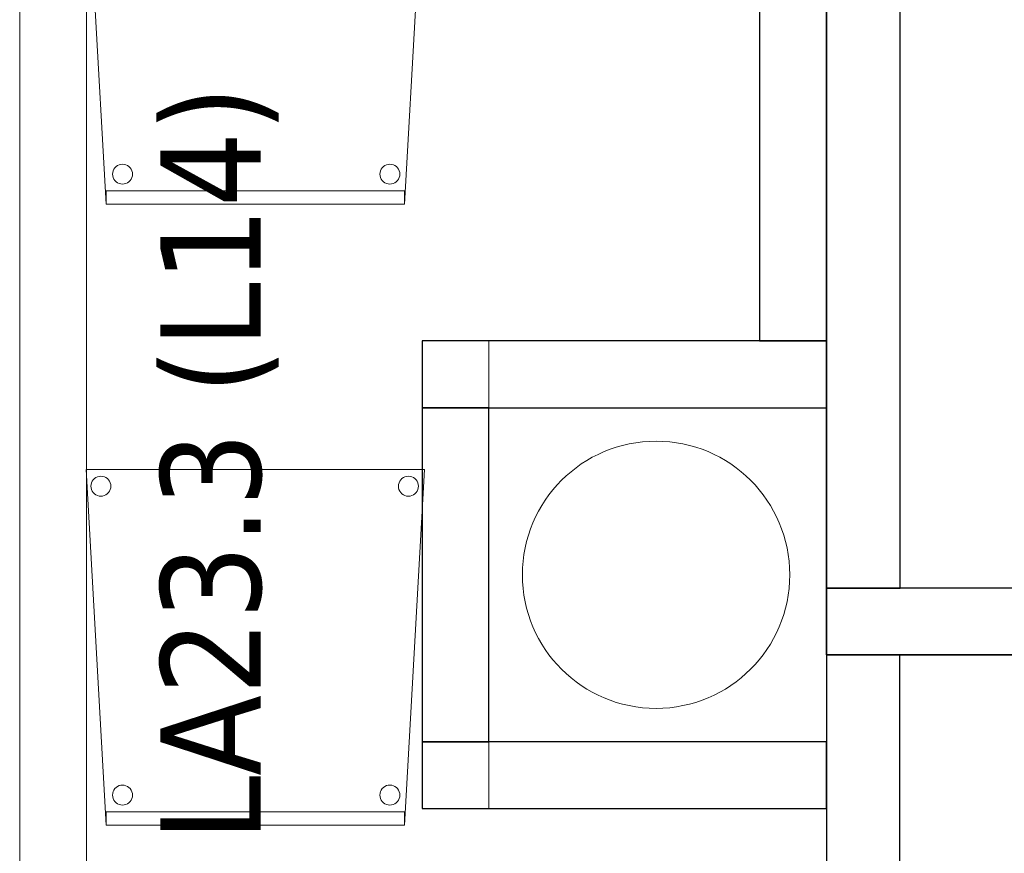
# Model space of a CAD drawing. Header units: metres. Extents: x 391.1 to 427.5, y 12.8 to 28.4.
# Tile 225 of 234: x 420 to 421.5, y 14.2 to 15.4. Entities that reach past the tile are written whole.
import ezdxf

# ---------------------------------------------------------------- set-up
doc = ezdxf.new("R2010")
doc.units = ezdxf.units.M
doc.layers.add('01_SUELOS', color=7, linetype='Continuous', lineweight=25, true_color=0x007f00)
for name, color, linetype, lineweight in [('02_MOBILIARIO', 7, 'Continuous', 18), ('A-COLS-____-MCUT', 7, 'Continuous', 18), ('A-COLS-____-OTLN', 7, 'Continuous', 18), ('A-DETL-____-MBND', 7, 'Continuous', 18), ('A-DETL-GENF-OTLN', 7, 'Continuous', 18), ('A-WALL-____-MCUT', 7, 'Continuous', 25), ('A-WALL-____-OTLN', 7, 'Continuous', 25), ('E-LITE-EQPM-IDEN', 7, 'Continuous', 30)]:
    doc.layers.add(name, color=color, linetype=linetype, lineweight=lineweight)
doc.styles.add('Tahoma_4', font='tahoma.ttf', dxfattribs={"height": 0.15})

# ---------------------------------------------------------------- blocks, each defined once
blk = doc.blocks.new('Family - Evans PA-152022-03_ENLLUMENAT_P0A')
at = {"layer": 'A-WALL-____-MCUT', "color": 253, "true_color": 0xaaaaaa}
for p, q in [((0.605, 0.1), (0, 0.1)), ((0, 0.1), (0, 0)), ((0.605, 0), (0.605, 0.1)), ((0, 0), (0.605, 0))]:
    blk.add_line(p, q, dxfattribs=at)
at = {"layer": 'A-WALL-____-OTLN', "color": 253, "true_color": 0xaaaaaa}
for p, q in [((0.605, 0.1), (0, 0.1)), ((0, 0.1), (0, 0)), ((0.605, 0), (0.605, 0.1)), ((0, 0), (0.605, 0))]:
    blk.add_line(p, q, dxfattribs=at)
at = {"layer": 'A-WALL-____-OTLN', "color": 253, "lineweight": 18, "true_color": 0xaaaaaa}
blk.add_line((0, 0), (0.605, 0), dxfattribs=at)
blk = doc.blocks.new('Family - Cadira confident_PA-152170-03_ENLLUMENAT_P0A')
at = {"layer": 'A-DETL-____-MBND', "color": 253, "true_color": 0xaaaaaa}
for p, q in [((0.03, 0), (0, 0.5326)), ((0, 0.5326), (0.5065, 0.5326)), ((0.5065, 0.5326), (0, 0.5326)), ((0, 0.5326), (0.03, 0)), ((0.5065, 0.5326), (0.4765, 0)), ((0.4765, 0), (0.5065, 0.5326)), ((0.0094, 0.515), (0.0109, 0.5172)), ((0.0109, 0.5172), (0.0094, 0.515)), ((0.0109, 0.5172), (0.0127, 0.519)), ((0.0127, 0.519), (0.0109, 0.5172)), ((0.0127, 0.519), (0.0149, 0.5205)), ((0.0149, 0.5205), (0.0127, 0.519)), ((0.0149, 0.5205), (0.0172, 0.5216)), ((0.0172, 0.5216), (0.0149, 0.5205)), ((0.0172, 0.5216), (0.0198, 0.5222)), ((0.0198, 0.5222), (0.0172, 0.5216)), ((0.0198, 0.5222), (0.0224, 0.5224)), ((0.0224, 0.5224), (0.0198, 0.5222)), ((0.0224, 0.5224), (0.0249, 0.5222)), ((0.0249, 0.5222), (0.0224, 0.5224)), ((0.0249, 0.5222), (0.0275, 0.5215)), ((0.0275, 0.5215), (0.0249, 0.5222)), ((0.0275, 0.5215), (0.0298, 0.5204)), ((0.0298, 0.5204), (0.0275, 0.5215)), ((0.0298, 0.5204), (0.0319, 0.5189)), ((0.0319, 0.5189), (0.0298, 0.5204)), ((0.0319, 0.5189), (0.0338, 0.5171)), ((0.0338, 0.5171), (0.0319, 0.5189)), ((0.0338, 0.5171), (0.0353, 0.5149)), ((0.0353, 0.5149), (0.0338, 0.5171)), ((0.4694, 0.515), (0.4709, 0.5172)), ((0.4709, 0.5172), (0.4694, 0.515)), ((0.4709, 0.5172), (0.4727, 0.519)), ((0.4727, 0.519), (0.4709, 0.5172)), ((0.4727, 0.519), (0.4749, 0.5205)), ((0.4749, 0.5205), (0.4727, 0.519)), ((0.4749, 0.5205), (0.4772, 0.5216)), ((0.4772, 0.5216), (0.4749, 0.5205)), ((0.4772, 0.5216), (0.4798, 0.5222)), ((0.4798, 0.5222), (0.4772, 0.5216)), ((0.4798, 0.5222), (0.4824, 0.5224)), ((0.4824, 0.5224), (0.4798, 0.5222)), ((0.4824, 0.5224), (0.4849, 0.5222)), ((0.4849, 0.5222), (0.4824, 0.5224)), ((0.4849, 0.5222), (0.4875, 0.5215)), ((0.4875, 0.5215), (0.4849, 0.5222)), ((0.4875, 0.5215), (0.4898, 0.5204)), ((0.4898, 0.5204), (0.4875, 0.5215)), ((0.4898, 0.5204), (0.4919, 0.5189)), ((0.4919, 0.5189), (0.4898, 0.5204)), ((0.4919, 0.5189), (0.4938, 0.5171)), ((0.4938, 0.5171), (0.4919, 0.5189)), ((0.4938, 0.5171), (0.4953, 0.5149)), ((0.4953, 0.5149), (0.4938, 0.5171)), ((0.0074, 0.5076), (0.0076, 0.5102)), ((0.0076, 0.5102), (0.0074, 0.5076)), ((0.0076, 0.505), (0.0074, 0.5076)), ((0.0074, 0.5076), (0.0076, 0.505)), ((0.0076, 0.5102), (0.0083, 0.5127)), ((0.0083, 0.5127), (0.0076, 0.5102)), ((0.0082, 0.5025), (0.0076, 0.505)), ((0.0076, 0.505), (0.0082, 0.5025)), ((0.0093, 0.5001), (0.0082, 0.5025)), ((0.0082, 0.5025), (0.0093, 0.5001)), ((0.0083, 0.5127), (0.0094, 0.515)), ((0.0094, 0.515), (0.0083, 0.5127)), ((0.0363, 0.5023), (0.0352, 0.5)), ((0.0352, 0.5), (0.0363, 0.5023)), ((0.0353, 0.5149), (0.0363, 0.5126)), ((0.0363, 0.5126), (0.0353, 0.5149)), ((0.0363, 0.5126), (0.037, 0.51)), ((0.037, 0.51), (0.0363, 0.5126)), ((0.037, 0.5049), (0.0363, 0.5023)), ((0.0363, 0.5023), (0.037, 0.5049)), ((0.037, 0.51), (0.0372, 0.5074)), ((0.0372, 0.5074), (0.037, 0.51)), ((0.0372, 0.5074), (0.037, 0.5049)), ((0.037, 0.5049), (0.0372, 0.5074)), ((0.4674, 0.5076), (0.4676, 0.5102)), ((0.4676, 0.5102), (0.4674, 0.5076)), ((0.4676, 0.505), (0.4674, 0.5076)), ((0.4674, 0.5076), (0.4676, 0.505)), ((0.4676, 0.5102), (0.4683, 0.5127)), ((0.4683, 0.5127), (0.4676, 0.5102)), ((0.4682, 0.5025), (0.4676, 0.505)), ((0.4676, 0.505), (0.4682, 0.5025)), ((0.4693, 0.5001), (0.4682, 0.5025)), ((0.4682, 0.5025), (0.4693, 0.5001)), ((0.4683, 0.5127), (0.4694, 0.515)), ((0.4694, 0.515), (0.4683, 0.5127)), ((0.4963, 0.5023), (0.4952, 0.5)), ((0.4952, 0.5), (0.4963, 0.5023)), ((0.4953, 0.5149), (0.4963, 0.5126)), ((0.4963, 0.5126), (0.4953, 0.5149)), ((0.4963, 0.5126), (0.497, 0.51)), ((0.497, 0.51), (0.4963, 0.5126)), ((0.497, 0.5049), (0.4963, 0.5023)), ((0.4963, 0.5023), (0.497, 0.5049)), ((0.497, 0.51), (0.4972, 0.5074)), ((0.4972, 0.5074), (0.497, 0.51)), ((0.4972, 0.5074), (0.497, 0.5049)), ((0.497, 0.5049), (0.4972, 0.5074)), ((0.0108, 0.498), (0.0093, 0.5001)), ((0.0093, 0.5001), (0.0108, 0.498)), ((0.0126, 0.4961), (0.0108, 0.498)), ((0.0108, 0.498), (0.0126, 0.4961)), ((0.0148, 0.4946), (0.0126, 0.4961)), ((0.0126, 0.4961), (0.0148, 0.4946)), ((0.0171, 0.4935), (0.0148, 0.4946)), ((0.0148, 0.4946), (0.0171, 0.4935)), ((0.0196, 0.4928), (0.0171, 0.4935)), ((0.0171, 0.4935), (0.0196, 0.4928)), ((0.0222, 0.4926), (0.0196, 0.4928)), ((0.0196, 0.4928), (0.0222, 0.4926)), ((0.0248, 0.4928), (0.0222, 0.4926)), ((0.0222, 0.4926), (0.0248, 0.4928)), ((0.0273, 0.4935), (0.0248, 0.4928)), ((0.0248, 0.4928), (0.0273, 0.4935)), ((0.0297, 0.4945), (0.0273, 0.4935)), ((0.0273, 0.4935), (0.0297, 0.4945)), ((0.0318, 0.496), (0.0297, 0.4945)), ((0.0297, 0.4945), (0.0318, 0.496)), ((0.0337, 0.4979), (0.0318, 0.496)), ((0.0318, 0.496), (0.0337, 0.4979)), ((0.0352, 0.5), (0.0337, 0.4979)), ((0.0337, 0.4979), (0.0352, 0.5)), ((0.4708, 0.498), (0.4693, 0.5001)), ((0.4693, 0.5001), (0.4708, 0.498)), ((0.4726, 0.4961), (0.4708, 0.498)), ((0.4708, 0.498), (0.4726, 0.4961)), ((0.4748, 0.4946), (0.4726, 0.4961)), ((0.4726, 0.4961), (0.4748, 0.4946)), ((0.4771, 0.4935), (0.4748, 0.4946)), ((0.4748, 0.4946), (0.4771, 0.4935)), ((0.4796, 0.4928), (0.4771, 0.4935)), ((0.4771, 0.4935), (0.4796, 0.4928)), ((0.4822, 0.4926), (0.4796, 0.4928)), ((0.4796, 0.4928), (0.4822, 0.4926)), ((0.4848, 0.4928), (0.4822, 0.4926)), ((0.4822, 0.4926), (0.4848, 0.4928)), ((0.4873, 0.4935), (0.4848, 0.4928)), ((0.4848, 0.4928), (0.4873, 0.4935)), ((0.4897, 0.4945), (0.4873, 0.4935)), ((0.4873, 0.4935), (0.4897, 0.4945)), ((0.4918, 0.496), (0.4897, 0.4945)), ((0.4897, 0.4945), (0.4918, 0.496)), ((0.4937, 0.4979), (0.4918, 0.496)), ((0.4918, 0.496), (0.4937, 0.4979)), ((0.4952, 0.5), (0.4937, 0.4979)), ((0.4937, 0.4979), (0.4952, 0.5)), ((0.0472, 0.0581), (0.0496, 0.0592)), ((0.0496, 0.0592), (0.0472, 0.0581)), ((0.0496, 0.0592), (0.0521, 0.0598)), ((0.0521, 0.0598), (0.0496, 0.0592)), ((0.0521, 0.0598), (0.0547, 0.06)), ((0.0547, 0.06), (0.0521, 0.0598)), ((0.0547, 0.06), (0.0573, 0.0598)), ((0.0573, 0.0598), (0.0547, 0.06)), ((0.0573, 0.0598), (0.0598, 0.0591)), ((0.0598, 0.0591), (0.0573, 0.0598)), ((0.0598, 0.0591), (0.0622, 0.058)), ((0.0622, 0.058), (0.0598, 0.0591)), ((0.4472, 0.0581), (0.4496, 0.0592)), ((0.4496, 0.0592), (0.4472, 0.0581)), ((0.4496, 0.0592), (0.4521, 0.0598)), ((0.4521, 0.0598), (0.4496, 0.0592)), ((0.4521, 0.0598), (0.4547, 0.06)), ((0.4547, 0.06), (0.4521, 0.0598)), ((0.4547, 0.06), (0.4573, 0.0598)), ((0.4573, 0.0598), (0.4547, 0.06)), ((0.4573, 0.0598), (0.4598, 0.0591)), ((0.4598, 0.0591), (0.4573, 0.0598)), ((0.4598, 0.0591), (0.4622, 0.058)), ((0.4622, 0.058), (0.4598, 0.0591)), ((0.0397, 0.0452), (0.04, 0.0478)), ((0.04, 0.0478), (0.0397, 0.0452)), ((0.0399, 0.0426), (0.0397, 0.0452)), ((0.0397, 0.0452), (0.0399, 0.0426)), ((0.04, 0.0478), (0.0406, 0.0503)), ((0.0406, 0.0503), (0.04, 0.0478)), ((0.0406, 0.0503), (0.0417, 0.0526)), ((0.0417, 0.0526), (0.0406, 0.0503)), ((0.0417, 0.0526), (0.0432, 0.0548)), ((0.0432, 0.0548), (0.0417, 0.0526)), ((0.0432, 0.0548), (0.0451, 0.0566)), ((0.0451, 0.0566), (0.0432, 0.0548)), ((0.0451, 0.0566), (0.0472, 0.0581)), ((0.0472, 0.0581), (0.0451, 0.0566)), ((0.0622, 0.058), (0.0643, 0.0565)), ((0.0643, 0.0565), (0.0622, 0.058)), ((0.0643, 0.0565), (0.0661, 0.0547)), ((0.0661, 0.0547), (0.0643, 0.0565)), ((0.0661, 0.0547), (0.0676, 0.0525)), ((0.0676, 0.0525), (0.0661, 0.0547)), ((0.0676, 0.0525), (0.0687, 0.0502)), ((0.0687, 0.0502), (0.0676, 0.0525)), ((0.0687, 0.0502), (0.0694, 0.0476)), ((0.0694, 0.0476), (0.0687, 0.0502)), ((0.0694, 0.0476), (0.0696, 0.045)), ((0.0696, 0.045), (0.0694, 0.0476)), ((0.0696, 0.045), (0.0694, 0.0424)), ((0.0694, 0.0424), (0.0696, 0.045)), ((0.4397, 0.0452), (0.44, 0.0478)), ((0.44, 0.0478), (0.4397, 0.0452)), ((0.4399, 0.0426), (0.4397, 0.0452)), ((0.4397, 0.0452), (0.4399, 0.0426)), ((0.44, 0.0478), (0.4406, 0.0503)), ((0.4406, 0.0503), (0.44, 0.0478)), ((0.4406, 0.0503), (0.4417, 0.0526)), ((0.4417, 0.0526), (0.4406, 0.0503)), ((0.4417, 0.0526), (0.4432, 0.0548)), ((0.4432, 0.0548), (0.4417, 0.0526)), ((0.4432, 0.0548), (0.4451, 0.0566)), ((0.4451, 0.0566), (0.4432, 0.0548)), ((0.4451, 0.0566), (0.4472, 0.0581)), ((0.4472, 0.0581), (0.4451, 0.0566)), ((0.4622, 0.058), (0.4643, 0.0565)), ((0.4643, 0.0565), (0.4622, 0.058)), ((0.4643, 0.0565), (0.4661, 0.0547)), ((0.4661, 0.0547), (0.4643, 0.0565)), ((0.4661, 0.0547), (0.4676, 0.0525)), ((0.4676, 0.0525), (0.4661, 0.0547)), ((0.4676, 0.0525), (0.4687, 0.0502)), ((0.4687, 0.0502), (0.4676, 0.0525)), ((0.4687, 0.0502), (0.4694, 0.0476)), ((0.4694, 0.0476), (0.4687, 0.0502)), ((0.4694, 0.0476), (0.4696, 0.045)), ((0.4696, 0.045), (0.4694, 0.0476)), ((0.4696, 0.045), (0.4694, 0.0424)), ((0.4694, 0.0424), (0.4696, 0.045)), ((0.0406, 0.0401), (0.0399, 0.0426)), ((0.0399, 0.0426), (0.0406, 0.0401)), ((0.0417, 0.0377), (0.0406, 0.0401)), ((0.0406, 0.0401), (0.0417, 0.0377)), ((0.0432, 0.0356), (0.0417, 0.0377)), ((0.0417, 0.0377), (0.0432, 0.0356)), ((0.045, 0.0337), (0.0432, 0.0356)), ((0.0432, 0.0356), (0.045, 0.0337)), ((0.0471, 0.0322), (0.045, 0.0337)), ((0.045, 0.0337), (0.0471, 0.0322)), ((0.0495, 0.0311), (0.0471, 0.0322)), ((0.0471, 0.0322), (0.0495, 0.0311)), ((0.052, 0.0304), (0.0495, 0.0311)), ((0.0495, 0.0311), (0.052, 0.0304)), ((0.0546, 0.0302), (0.052, 0.0304)), ((0.052, 0.0304), (0.0546, 0.0302)), ((0.0572, 0.0304), (0.0546, 0.0302)), ((0.0546, 0.0302), (0.0572, 0.0304)), ((0.0597, 0.031), (0.0572, 0.0304)), ((0.0572, 0.0304), (0.0597, 0.031)), ((0.0621, 0.0321), (0.0597, 0.031)), ((0.0597, 0.031), (0.0621, 0.0321)), ((0.0642, 0.0336), (0.0621, 0.0321)), ((0.0621, 0.0321), (0.0642, 0.0336)), ((0.0661, 0.0355), (0.0642, 0.0336)), ((0.0642, 0.0336), (0.0661, 0.0355)), ((0.0676, 0.0376), (0.0661, 0.0355)), ((0.0661, 0.0355), (0.0676, 0.0376)), ((0.0687, 0.0399), (0.0676, 0.0376)), ((0.0676, 0.0376), (0.0687, 0.0399)), ((0.0694, 0.0424), (0.0687, 0.0399)), ((0.0687, 0.0399), (0.0694, 0.0424)), ((0.4406, 0.0401), (0.4399, 0.0426)), ((0.4399, 0.0426), (0.4406, 0.0401)), ((0.4417, 0.0377), (0.4406, 0.0401)), ((0.4406, 0.0401), (0.4417, 0.0377)), ((0.4432, 0.0356), (0.4417, 0.0377)), ((0.4417, 0.0377), (0.4432, 0.0356)), ((0.445, 0.0337), (0.4432, 0.0356)), ((0.4432, 0.0356), (0.445, 0.0337)), ((0.4471, 0.0322), (0.445, 0.0337)), ((0.445, 0.0337), (0.4471, 0.0322)), ((0.4495, 0.0311), (0.4471, 0.0322)), ((0.4471, 0.0322), (0.4495, 0.0311)), ((0.452, 0.0304), (0.4495, 0.0311)), ((0.4495, 0.0311), (0.452, 0.0304)), ((0.4546, 0.0302), (0.452, 0.0304)), ((0.452, 0.0304), (0.4546, 0.0302)), ((0.4572, 0.0304), (0.4546, 0.0302)), ((0.4546, 0.0302), (0.4572, 0.0304)), ((0.4597, 0.031), (0.4572, 0.0304)), ((0.4572, 0.0304), (0.4597, 0.031)), ((0.4621, 0.0321), (0.4597, 0.031)), ((0.4597, 0.031), (0.4621, 0.0321)), ((0.4642, 0.0336), (0.4621, 0.0321)), ((0.4621, 0.0321), (0.4642, 0.0336)), ((0.4661, 0.0355), (0.4642, 0.0336)), ((0.4642, 0.0336), (0.4661, 0.0355)), ((0.4676, 0.0376), (0.4661, 0.0355)), ((0.4661, 0.0355), (0.4676, 0.0376)), ((0.4687, 0.0399), (0.4676, 0.0376)), ((0.4676, 0.0376), (0.4687, 0.0399)), ((0.4694, 0.0424), (0.4687, 0.0399)), ((0.4687, 0.0399), (0.4694, 0.0424)), ((0.03, 0), (0.03, 0.02)), ((0.03, 0.02), (0.4765, 0.02)), ((0.4765, 0.02), (0.03, 0.02)), ((0.03, 0.02), (0.03, 0)), ((0.4765, 0.02), (0.4765, 0)), ((0.4765, 0), (0.4765, 0.02)), ((0.03, 0), (0.4765, 0)), ((0.4765, 0), (0.03, 0)), ((0.03, 0), (0.4765, 0)), ((0.4765, 0), (0.03, 0))]:
    blk.add_line(p, q, dxfattribs=at)
blk = doc.blocks.new('Family - Evans PA-152267-03_ENLLUMENAT_P0A')
at = {"layer": 'A-WALL-____-MCUT', "color": 253, "true_color": 0xaaaaaa}
for p, q in [((2.547, 0.1), (1.4996, 0.1)), ((2.7651, 0.1), (2.547, 0.1)), ((2.7651, 0), (2.7651, 0.1)), ((1.4996, 0), (2.547, 0)), ((2.547, 0), (2.7651, 0))]:
    blk.add_line(p, q, dxfattribs=at)
at = {"layer": 'A-WALL-____-OTLN', "color": 253, "true_color": 0xaaaaaa}
for p, q in [((2.7651, 0.1), (0.0207, 0.1)), ((2.7651, 0), (2.7651, 0.1)), ((0, 0), (2.7651, 0))]:
    blk.add_line(p, q, dxfattribs=at)
at = {"layer": 'A-WALL-____-OTLN', "color": 253, "lineweight": 18, "true_color": 0xaaaaaa}
blk.add_line((0, 0), (2.7651, 0), dxfattribs=at)
blk = doc.blocks.new('Family - Evans PA-152307-03_ENLLUMENAT_P0A')
at = {"layer": 'A-WALL-____-MCUT', "color": 253, "true_color": 0xaaaaaa}
for p, q in [((1.209, 0.11), (0, 0.11)), ((0, 0.11), (0, 0)), ((1.209, 0), (1.209, 0.11)), ((0, 0), (1.209, 0))]:
    blk.add_line(p, q, dxfattribs=at)
at = {"layer": 'A-WALL-____-OTLN', "color": 253, "true_color": 0xaaaaaa}
for p, q in [((1.209, 0.11), (0, 0.11)), ((0, 0.11), (0, 0)), ((1.209, 0), (1.209, 0.11)), ((0, 0), (1.209, 0))]:
    blk.add_line(p, q, dxfattribs=at)
at = {"layer": 'A-WALL-____-OTLN', "color": 253, "lineweight": 18, "true_color": 0xaaaaaa}
blk.add_line((0, 0), (1.209, 0), dxfattribs=at)
blk = doc.blocks.new('Family - Mampara PA-152398-03_ENLLUMENAT_P0A')
at = {"layer": 'A-WALL-____-MCUT', "color": 253, "true_color": 0xaaaaaa}
for p, q in [((9.6199, 0.11), (0, 0.11)), ((0, 0.11), (0, 0)), ((0, 0), (9.6199, 0))]:
    blk.add_line(p, q, dxfattribs=at)
at = {"layer": 'A-WALL-____-OTLN', "color": 253, "true_color": 0xaaaaaa}
for p, q in [((9.6199, 0.11), (0, 0.11)), ((0, 0.11), (0, 0)), ((0, 0), (9.6199, 0))]:
    blk.add_line(p, q, dxfattribs=at)
at = {"layer": 'A-WALL-____-OTLN', "color": 253, "lineweight": 18, "true_color": 0xaaaaaa}
blk.add_line((0, 0), (9.6199, 0), dxfattribs=at)
blk = doc.blocks.new('Family - Evans PA-152453-03_ENLLUMENAT_P0A')
at = {"layer": 'A-WALL-____-MCUT', "color": 253, "true_color": 0xaaaaaa}
for p, q in [((1.6312, 0.1), (0, 0.1)), ((0, 0.1), (0, 0)), ((1.6312, 0), (1.6312, 0.1)), ((0, 0), (1.6312, 0))]:
    blk.add_line(p, q, dxfattribs=at)
at = {"layer": 'A-WALL-____-OTLN', "color": 253, "true_color": 0xaaaaaa}
for p, q in [((1.6312, 0.1), (0, 0.1)), ((0, 0.1), (0, 0)), ((1.6312, 0), (1.6312, 0.1)), ((0, 0), (1.6312, 0))]:
    blk.add_line(p, q, dxfattribs=at)
at = {"layer": 'A-WALL-____-OTLN', "color": 253, "lineweight": 18, "true_color": 0xaaaaaa}
blk.add_line((0, 0), (1.6312, 0), dxfattribs=at)
blk = doc.blocks.new('Family - Pilar PA-152485-03_ENLLUMENAT_P0A')
at = {"layer": 'A-COLS-____-MCUT', "color": 253, "true_color": 0xaaaaaa}
for start, end in [(360, 180), (180, 360)]:
    blk.add_arc((0.2, 0.2), 0.2, start, end, dxfattribs=at)
at = {"layer": 'A-COLS-____-OTLN', "color": 253, "true_color": 0xaaaaaa}
for start, end in [(360, 180), (180, 360)]:
    blk.add_arc((0.2, 0.2), 0.2, start, end, dxfattribs=at)
blk = doc.blocks.new('Family - Cadira confident_PA-152543-03_ENLLUMENAT_P0A')
at = {"layer": 'A-DETL-____-MBND', "color": 253, "true_color": 0xaaaaaa}
for p, q in [((0.03, 0), (0, 0.5326)), ((0, 0.5326), (0.5065, 0.5326)), ((0.5065, 0.5326), (0, 0.5326)), ((0, 0.5326), (0.03, 0)), ((0.5065, 0.5326), (0.4765, 0)), ((0.4765, 0), (0.5065, 0.5326)), ((0.0094, 0.515), (0.0109, 0.5172)), ((0.0109, 0.5172), (0.0094, 0.515)), ((0.0109, 0.5172), (0.0127, 0.519)), ((0.0127, 0.519), (0.0109, 0.5172)), ((0.0127, 0.519), (0.0149, 0.5205)), ((0.0149, 0.5205), (0.0127, 0.519)), ((0.0149, 0.5205), (0.0172, 0.5216)), ((0.0172, 0.5216), (0.0149, 0.5205)), ((0.0172, 0.5216), (0.0198, 0.5222)), ((0.0198, 0.5222), (0.0172, 0.5216)), ((0.0198, 0.5222), (0.0224, 0.5224)), ((0.0224, 0.5224), (0.0198, 0.5222)), ((0.0224, 0.5224), (0.0249, 0.5222)), ((0.0249, 0.5222), (0.0224, 0.5224)), ((0.0249, 0.5222), (0.0275, 0.5215)), ((0.0275, 0.5215), (0.0249, 0.5222)), ((0.0275, 0.5215), (0.0298, 0.5204)), ((0.0298, 0.5204), (0.0275, 0.5215)), ((0.0298, 0.5204), (0.0319, 0.5189)), ((0.0319, 0.5189), (0.0298, 0.5204)), ((0.0319, 0.5189), (0.0338, 0.5171)), ((0.0338, 0.5171), (0.0319, 0.5189)), ((0.0338, 0.5171), (0.0353, 0.5149)), ((0.0353, 0.5149), (0.0338, 0.5171)), ((0.4694, 0.515), (0.4709, 0.5172)), ((0.4709, 0.5172), (0.4694, 0.515)), ((0.4709, 0.5172), (0.4727, 0.519)), ((0.4727, 0.519), (0.4709, 0.5172)), ((0.4727, 0.519), (0.4749, 0.5205)), ((0.4749, 0.5205), (0.4727, 0.519)), ((0.4749, 0.5205), (0.4772, 0.5216)), ((0.4772, 0.5216), (0.4749, 0.5205)), ((0.4772, 0.5216), (0.4798, 0.5222)), ((0.4798, 0.5222), (0.4772, 0.5216)), ((0.4798, 0.5222), (0.4824, 0.5224)), ((0.4824, 0.5224), (0.4798, 0.5222)), ((0.4824, 0.5224), (0.4849, 0.5222)), ((0.4849, 0.5222), (0.4824, 0.5224)), ((0.4849, 0.5222), (0.4875, 0.5215)), ((0.4875, 0.5215), (0.4849, 0.5222)), ((0.4875, 0.5215), (0.4898, 0.5204)), ((0.4898, 0.5204), (0.4875, 0.5215)), ((0.4898, 0.5204), (0.4919, 0.5189)), ((0.4919, 0.5189), (0.4898, 0.5204)), ((0.4919, 0.5189), (0.4938, 0.5171)), ((0.4938, 0.5171), (0.4919, 0.5189)), ((0.4938, 0.5171), (0.4953, 0.5149)), ((0.4953, 0.5149), (0.4938, 0.5171)), ((0.0074, 0.5076), (0.0076, 0.5102)), ((0.0076, 0.5102), (0.0074, 0.5076)), ((0.0076, 0.505), (0.0074, 0.5076)), ((0.0074, 0.5076), (0.0076, 0.505)), ((0.0076, 0.5102), (0.0083, 0.5127)), ((0.0083, 0.5127), (0.0076, 0.5102)), ((0.0082, 0.5025), (0.0076, 0.505)), ((0.0076, 0.505), (0.0082, 0.5025)), ((0.0093, 0.5001), (0.0082, 0.5025)), ((0.0082, 0.5025), (0.0093, 0.5001)), ((0.0083, 0.5127), (0.0094, 0.515)), ((0.0094, 0.515), (0.0083, 0.5127)), ((0.0363, 0.5023), (0.0352, 0.5)), ((0.0352, 0.5), (0.0363, 0.5023)), ((0.0353, 0.5149), (0.0363, 0.5126)), ((0.0363, 0.5126), (0.0353, 0.5149)), ((0.0363, 0.5126), (0.037, 0.51)), ((0.037, 0.51), (0.0363, 0.5126)), ((0.037, 0.5049), (0.0363, 0.5023)), ((0.0363, 0.5023), (0.037, 0.5049)), ((0.037, 0.51), (0.0372, 0.5074)), ((0.0372, 0.5074), (0.037, 0.51)), ((0.0372, 0.5074), (0.037, 0.5049)), ((0.037, 0.5049), (0.0372, 0.5074)), ((0.4674, 0.5076), (0.4676, 0.5102)), ((0.4676, 0.5102), (0.4674, 0.5076)), ((0.4676, 0.505), (0.4674, 0.5076)), ((0.4674, 0.5076), (0.4676, 0.505)), ((0.4676, 0.5102), (0.4683, 0.5127)), ((0.4683, 0.5127), (0.4676, 0.5102)), ((0.4682, 0.5025), (0.4676, 0.505)), ((0.4676, 0.505), (0.4682, 0.5025)), ((0.4693, 0.5001), (0.4682, 0.5025)), ((0.4682, 0.5025), (0.4693, 0.5001)), ((0.4683, 0.5127), (0.4694, 0.515)), ((0.4694, 0.515), (0.4683, 0.5127)), ((0.4963, 0.5023), (0.4952, 0.5)), ((0.4952, 0.5), (0.4963, 0.5023)), ((0.4953, 0.5149), (0.4963, 0.5126)), ((0.4963, 0.5126), (0.4953, 0.5149)), ((0.4963, 0.5126), (0.497, 0.51)), ((0.497, 0.51), (0.4963, 0.5126)), ((0.497, 0.5049), (0.4963, 0.5023)), ((0.4963, 0.5023), (0.497, 0.5049)), ((0.497, 0.51), (0.4972, 0.5074)), ((0.4972, 0.5074), (0.497, 0.51)), ((0.4972, 0.5074), (0.497, 0.5049)), ((0.497, 0.5049), (0.4972, 0.5074)), ((0.0108, 0.498), (0.0093, 0.5001)), ((0.0093, 0.5001), (0.0108, 0.498)), ((0.0126, 0.4961), (0.0108, 0.498)), ((0.0108, 0.498), (0.0126, 0.4961)), ((0.0148, 0.4946), (0.0126, 0.4961)), ((0.0126, 0.4961), (0.0148, 0.4946)), ((0.0171, 0.4935), (0.0148, 0.4946)), ((0.0148, 0.4946), (0.0171, 0.4935)), ((0.0196, 0.4928), (0.0171, 0.4935)), ((0.0171, 0.4935), (0.0196, 0.4928)), ((0.0222, 0.4926), (0.0196, 0.4928)), ((0.0196, 0.4928), (0.0222, 0.4926)), ((0.0248, 0.4928), (0.0222, 0.4926)), ((0.0222, 0.4926), (0.0248, 0.4928)), ((0.0273, 0.4935), (0.0248, 0.4928)), ((0.0248, 0.4928), (0.0273, 0.4935)), ((0.0297, 0.4945), (0.0273, 0.4935)), ((0.0273, 0.4935), (0.0297, 0.4945)), ((0.0318, 0.496), (0.0297, 0.4945)), ((0.0297, 0.4945), (0.0318, 0.496)), ((0.0337, 0.4979), (0.0318, 0.496)), ((0.0318, 0.496), (0.0337, 0.4979)), ((0.0352, 0.5), (0.0337, 0.4979)), ((0.0337, 0.4979), (0.0352, 0.5)), ((0.4708, 0.498), (0.4693, 0.5001)), ((0.4693, 0.5001), (0.4708, 0.498)), ((0.4726, 0.4961), (0.4708, 0.498)), ((0.4708, 0.498), (0.4726, 0.4961)), ((0.4748, 0.4946), (0.4726, 0.4961)), ((0.4726, 0.4961), (0.4748, 0.4946)), ((0.4771, 0.4935), (0.4748, 0.4946)), ((0.4748, 0.4946), (0.4771, 0.4935)), ((0.4796, 0.4928), (0.4771, 0.4935)), ((0.4771, 0.4935), (0.4796, 0.4928)), ((0.4822, 0.4926), (0.4796, 0.4928)), ((0.4796, 0.4928), (0.4822, 0.4926)), ((0.4848, 0.4928), (0.4822, 0.4926)), ((0.4822, 0.4926), (0.4848, 0.4928)), ((0.4873, 0.4935), (0.4848, 0.4928)), ((0.4848, 0.4928), (0.4873, 0.4935)), ((0.4897, 0.4945), (0.4873, 0.4935)), ((0.4873, 0.4935), (0.4897, 0.4945)), ((0.4918, 0.496), (0.4897, 0.4945)), ((0.4897, 0.4945), (0.4918, 0.496)), ((0.4937, 0.4979), (0.4918, 0.496)), ((0.4918, 0.496), (0.4937, 0.4979)), ((0.4952, 0.5), (0.4937, 0.4979)), ((0.4937, 0.4979), (0.4952, 0.5)), ((0.0472, 0.0581), (0.0496, 0.0592)), ((0.0496, 0.0592), (0.0472, 0.0581)), ((0.0496, 0.0592), (0.0521, 0.0598)), ((0.0521, 0.0598), (0.0496, 0.0592)), ((0.0521, 0.0598), (0.0547, 0.06)), ((0.0547, 0.06), (0.0521, 0.0598)), ((0.0547, 0.06), (0.0573, 0.0598)), ((0.0573, 0.0598), (0.0547, 0.06)), ((0.0573, 0.0598), (0.0598, 0.0591)), ((0.0598, 0.0591), (0.0573, 0.0598)), ((0.0598, 0.0591), (0.0622, 0.058)), ((0.0622, 0.058), (0.0598, 0.0591)), ((0.4472, 0.0581), (0.4496, 0.0592)), ((0.4496, 0.0592), (0.4472, 0.0581)), ((0.4496, 0.0592), (0.4521, 0.0598)), ((0.4521, 0.0598), (0.4496, 0.0592)), ((0.4521, 0.0598), (0.4547, 0.06)), ((0.4547, 0.06), (0.4521, 0.0598)), ((0.4547, 0.06), (0.4573, 0.0598)), ((0.4573, 0.0598), (0.4547, 0.06)), ((0.4573, 0.0598), (0.4598, 0.0591)), ((0.4598, 0.0591), (0.4573, 0.0598)), ((0.4598, 0.0591), (0.4622, 0.058)), ((0.4622, 0.058), (0.4598, 0.0591)), ((0.0397, 0.0452), (0.04, 0.0478)), ((0.04, 0.0478), (0.0397, 0.0452)), ((0.0399, 0.0426), (0.0397, 0.0452)), ((0.0397, 0.0452), (0.0399, 0.0426)), ((0.04, 0.0478), (0.0406, 0.0503)), ((0.0406, 0.0503), (0.04, 0.0478)), ((0.0406, 0.0503), (0.0417, 0.0526)), ((0.0417, 0.0526), (0.0406, 0.0503)), ((0.0417, 0.0526), (0.0432, 0.0548)), ((0.0432, 0.0548), (0.0417, 0.0526)), ((0.0432, 0.0548), (0.0451, 0.0566)), ((0.0451, 0.0566), (0.0432, 0.0548)), ((0.0451, 0.0566), (0.0472, 0.0581)), ((0.0472, 0.0581), (0.0451, 0.0566)), ((0.0622, 0.058), (0.0643, 0.0565)), ((0.0643, 0.0565), (0.0622, 0.058)), ((0.0643, 0.0565), (0.0661, 0.0547)), ((0.0661, 0.0547), (0.0643, 0.0565)), ((0.0661, 0.0547), (0.0676, 0.0525)), ((0.0676, 0.0525), (0.0661, 0.0547)), ((0.0676, 0.0525), (0.0687, 0.0502)), ((0.0687, 0.0502), (0.0676, 0.0525)), ((0.0687, 0.0502), (0.0694, 0.0476)), ((0.0694, 0.0476), (0.0687, 0.0502)), ((0.0694, 0.0476), (0.0696, 0.045)), ((0.0696, 0.045), (0.0694, 0.0476)), ((0.0696, 0.045), (0.0694, 0.0424)), ((0.0694, 0.0424), (0.0696, 0.045)), ((0.4397, 0.0452), (0.44, 0.0478)), ((0.44, 0.0478), (0.4397, 0.0452)), ((0.4399, 0.0426), (0.4397, 0.0452)), ((0.4397, 0.0452), (0.4399, 0.0426)), ((0.44, 0.0478), (0.4406, 0.0503)), ((0.4406, 0.0503), (0.44, 0.0478)), ((0.4406, 0.0503), (0.4417, 0.0526)), ((0.4417, 0.0526), (0.4406, 0.0503)), ((0.4417, 0.0526), (0.4432, 0.0548)), ((0.4432, 0.0548), (0.4417, 0.0526)), ((0.4432, 0.0548), (0.4451, 0.0566)), ((0.4451, 0.0566), (0.4432, 0.0548)), ((0.4451, 0.0566), (0.4472, 0.0581)), ((0.4472, 0.0581), (0.4451, 0.0566)), ((0.4622, 0.058), (0.4643, 0.0565)), ((0.4643, 0.0565), (0.4622, 0.058)), ((0.4643, 0.0565), (0.4661, 0.0547)), ((0.4661, 0.0547), (0.4643, 0.0565)), ((0.4661, 0.0547), (0.4676, 0.0525)), ((0.4676, 0.0525), (0.4661, 0.0547)), ((0.4676, 0.0525), (0.4687, 0.0502)), ((0.4687, 0.0502), (0.4676, 0.0525)), ((0.4687, 0.0502), (0.4694, 0.0476)), ((0.4694, 0.0476), (0.4687, 0.0502)), ((0.4694, 0.0476), (0.4696, 0.045)), ((0.4696, 0.045), (0.4694, 0.0476)), ((0.4696, 0.045), (0.4694, 0.0424)), ((0.4694, 0.0424), (0.4696, 0.045)), ((0.0406, 0.0401), (0.0399, 0.0426)), ((0.0399, 0.0426), (0.0406, 0.0401)), ((0.0417, 0.0377), (0.0406, 0.0401)), ((0.0406, 0.0401), (0.0417, 0.0377)), ((0.0432, 0.0356), (0.0417, 0.0377)), ((0.0417, 0.0377), (0.0432, 0.0356)), ((0.045, 0.0337), (0.0432, 0.0356)), ((0.0432, 0.0356), (0.045, 0.0337)), ((0.0471, 0.0322), (0.045, 0.0337)), ((0.045, 0.0337), (0.0471, 0.0322)), ((0.0495, 0.0311), (0.0471, 0.0322)), ((0.0471, 0.0322), (0.0495, 0.0311)), ((0.052, 0.0304), (0.0495, 0.0311)), ((0.0495, 0.0311), (0.052, 0.0304)), ((0.0546, 0.0302), (0.052, 0.0304)), ((0.052, 0.0304), (0.0546, 0.0302)), ((0.0572, 0.0304), (0.0546, 0.0302)), ((0.0546, 0.0302), (0.0572, 0.0304)), ((0.0597, 0.031), (0.0572, 0.0304)), ((0.0572, 0.0304), (0.0597, 0.031)), ((0.0621, 0.0321), (0.0597, 0.031)), ((0.0597, 0.031), (0.0621, 0.0321)), ((0.0642, 0.0336), (0.0621, 0.0321)), ((0.0621, 0.0321), (0.0642, 0.0336)), ((0.0661, 0.0355), (0.0642, 0.0336)), ((0.0642, 0.0336), (0.0661, 0.0355)), ((0.0676, 0.0376), (0.0661, 0.0355)), ((0.0661, 0.0355), (0.0676, 0.0376)), ((0.0687, 0.0399), (0.0676, 0.0376)), ((0.0676, 0.0376), (0.0687, 0.0399)), ((0.0694, 0.0424), (0.0687, 0.0399)), ((0.0687, 0.0399), (0.0694, 0.0424)), ((0.4406, 0.0401), (0.4399, 0.0426)), ((0.4399, 0.0426), (0.4406, 0.0401)), ((0.4417, 0.0377), (0.4406, 0.0401)), ((0.4406, 0.0401), (0.4417, 0.0377)), ((0.4432, 0.0356), (0.4417, 0.0377)), ((0.4417, 0.0377), (0.4432, 0.0356)), ((0.445, 0.0337), (0.4432, 0.0356)), ((0.4432, 0.0356), (0.445, 0.0337)), ((0.4471, 0.0322), (0.445, 0.0337)), ((0.445, 0.0337), (0.4471, 0.0322)), ((0.4495, 0.0311), (0.4471, 0.0322)), ((0.4471, 0.0322), (0.4495, 0.0311)), ((0.452, 0.0304), (0.4495, 0.0311)), ((0.4495, 0.0311), (0.452, 0.0304)), ((0.4546, 0.0302), (0.452, 0.0304)), ((0.452, 0.0304), (0.4546, 0.0302)), ((0.4572, 0.0304), (0.4546, 0.0302)), ((0.4546, 0.0302), (0.4572, 0.0304)), ((0.4597, 0.031), (0.4572, 0.0304)), ((0.4572, 0.0304), (0.4597, 0.031)), ((0.4621, 0.0321), (0.4597, 0.031)), ((0.4597, 0.031), (0.4621, 0.0321)), ((0.4642, 0.0336), (0.4621, 0.0321)), ((0.4621, 0.0321), (0.4642, 0.0336)), ((0.4661, 0.0355), (0.4642, 0.0336)), ((0.4642, 0.0336), (0.4661, 0.0355)), ((0.4676, 0.0376), (0.4661, 0.0355)), ((0.4661, 0.0355), (0.4676, 0.0376)), ((0.4687, 0.0399), (0.4676, 0.0376)), ((0.4676, 0.0376), (0.4687, 0.0399)), ((0.4694, 0.0424), (0.4687, 0.0399)), ((0.4687, 0.0399), (0.4694, 0.0424)), ((0.03, 0), (0.03, 0.02)), ((0.03, 0.02), (0.4765, 0.02)), ((0.4765, 0.02), (0.03, 0.02)), ((0.03, 0.02), (0.03, 0)), ((0.4765, 0.02), (0.4765, 0)), ((0.4765, 0), (0.4765, 0.02)), ((0.03, 0), (0.4765, 0)), ((0.4765, 0), (0.03, 0)), ((0.03, 0), (0.4765, 0)), ((0.4765, 0), (0.03, 0))]:
    blk.add_line(p, q, dxfattribs=at)
blk = doc.blocks.new('Family - Evans PA-152551-03_ENLLUMENAT_P0A')
at = {"layer": 'A-WALL-____-MCUT', "color": 253, "true_color": 0xaaaaaa}
for p, q in [((0.5, 0.1), (0, 0.1)), ((0, 0.1), (0, 0)), ((0.5, 0), (0.5, 0.1)), ((0, 0), (0.5, 0))]:
    blk.add_line(p, q, dxfattribs=at)
at = {"layer": 'A-WALL-____-OTLN', "color": 253, "true_color": 0xaaaaaa}
for p, q in [((0.5, 0.1), (0, 0.1)), ((0, 0.1), (0, 0)), ((0.5, 0), (0.5, 0.1)), ((0, 0), (0.5, 0))]:
    blk.add_line(p, q, dxfattribs=at)
at = {"layer": 'A-WALL-____-OTLN', "color": 253, "lineweight": 18, "true_color": 0xaaaaaa}
blk.add_line((-0.1, 0), (0.6, 0), dxfattribs=at)
blk = doc.blocks.new('Family - Evans PA-152569-03_ENLLUMENAT_P0A')
at = {"layer": 'A-WALL-____-MCUT', "color": 253, "true_color": 0xaaaaaa}
for p, q in [((0.605, 0.1), (0, 0.1)), ((0, 0.1), (0, 0)), ((0.605, 0), (0.605, 0.1)), ((0, 0), (0.605, 0))]:
    blk.add_line(p, q, dxfattribs=at)
at = {"layer": 'A-WALL-____-OTLN', "color": 253, "true_color": 0xaaaaaa}
for p, q in [((0.605, 0.1), (0, 0.1)), ((0, 0.1), (0, 0)), ((0.605, 0), (0.605, 0.1)), ((0, 0), (0.605, 0))]:
    blk.add_line(p, q, dxfattribs=at)
at = {"layer": 'A-WALL-____-OTLN', "color": 253, "lineweight": 18, "true_color": 0xaaaaaa}
blk.add_line((0, 0), (0.605, 0), dxfattribs=at)
blk = doc.blocks.new('Family - LONDR55-XX_ZZ-ARQ-CAA-M3D-Londres55-152611-03_ENLLUMENAT_P0A')
at = {"layer": '01_SUELOS', "color": 9, "true_color": 0xaad4aa}
for p, q in [((22.0698, 1.209), (22.0698, 10.9289)), ((22.0698, 10.9289), (22.0698, 1.209)), ((24.8142, 1.209), (22.0698, 1.209)), ((22.0698, 1.209), (24.8142, 1.209))]:
    blk.add_line(p, q, dxfattribs=at)
blk = doc.blocks.new('LONDR55-XX_ZZ-ARQ-CAA-M3D-Londres55_ifc-1-03_ENLLUMENAT_P0A')
at = {"layer": '01_SUELOS', "color": 253, "lineweight": 18, "true_color": 0xaaaaaa}
blk.add_blockref('Family - LONDR55-XX_ZZ-ARQ-CAA-M3D-Londres55-152611-03_ENLLUMENAT_P0A', (399.1772, 13.2406), dxfattribs=at)
at = {"layer": '02_MOBILIARIO', "color": 253, "lineweight": 18, "true_color": 0xaaaaaa}
for name, p in [('Family - Cadira confident_PA-152543-03_ENLLUMENAT_P0A', (420.1392, 15.1242)), ('Family - Cadira confident_PA-152170-03_ENLLUMENAT_P0A', (420.1392, 14.1947))]:
    blk.add_blockref(name, p, dxfattribs=at)
at = {"layer": 'A-COLS-____-OTLN', "color": 253, "lineweight": 18, "true_color": 0xaaaaaa}
blk.add_blockref('Family - Pilar PA-152485-03_ENLLUMENAT_P0A', (420.792, 14.3696), dxfattribs=at)
at = {"layer": 'A-WALL-____-OTLN', "color": 253, "lineweight": 18, "true_color": 0xaaaaaa}
for name, p, rotation in [('Family - Mampara PA-152398-03_ENLLUMENAT_P0A', (421.357, 14.5496), 90.0000130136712), ('Family - Evans PA-152453-03_ENLLUMENAT_P0A', (421.247, 14.9196), 90), ('Family - Evans PA-152551-03_ENLLUMENAT_P0A', (420.7419, 14.3196), 90), ('Family - Evans PA-152569-03_ENLLUMENAT_P0A', (421.247, 14.9196), 180), ('Family - Evans PA-152267-03_ENLLUMENAT_P0A', (424.0121, 14.5496), 180), ('Family - Evans PA-152307-03_ENLLUMENAT_P0A', (421.3569, 13.2406), 90), ('Family - Evans PA-152022-03_ENLLUMENAT_P0A', (421.2469, 14.3196), 180)]:
    blk.add_blockref(name, p, dxfattribs=dict(at, rotation=rotation))
blk = doc.blocks.new('ZYR_06_02_05 LLuminària Suspesa - L 14-850711-03_ENLLUMENAT_P0A')
at = {"layer": 'A-DETL-GENF-OTLN', "color": 92, "true_color": 0x00c400}
for p, q in [((1.26, 0.05), (-1.26, 0.05)), ((-1.26, -0.05), (1.26, -0.05))]:
    blk.add_line(p, q, dxfattribs=at)

msp = doc.modelspace()

# ---------------------------------------------------------------- block references
at = {"lineweight": 5}
msp.add_blockref('LONDR55-XX_ZZ-ARQ-CAA-M3D-Londres55_ifc-1-03_ENLLUMENAT_P0A', (0, 0), dxfattribs=at)
at = {"layer": 'A-DETL-GENF-OTLN', "color": 92, "true_color": 0x00c400, "rotation": 270.0000000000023}
msp.add_blockref('ZYR_06_02_05 LLuminària Suspesa - L 14-850711-03_ENLLUMENAT_P0A', (420.09, 14.738), dxfattribs=at)

# ---------------------------------------------------------------- texts
at = {"layer": 'E-LITE-EQPM-IDEN', "insert": (420.2504, 14.17), "char_height": 0.15, "width": 1.382911, "attachment_point": 1, "rotation": 90, "style": 'Tahoma_4'}
msp.add_mtext('LA23.3 (L14)', dxfattribs=at)

doc.saveas('drawing.dxf')
